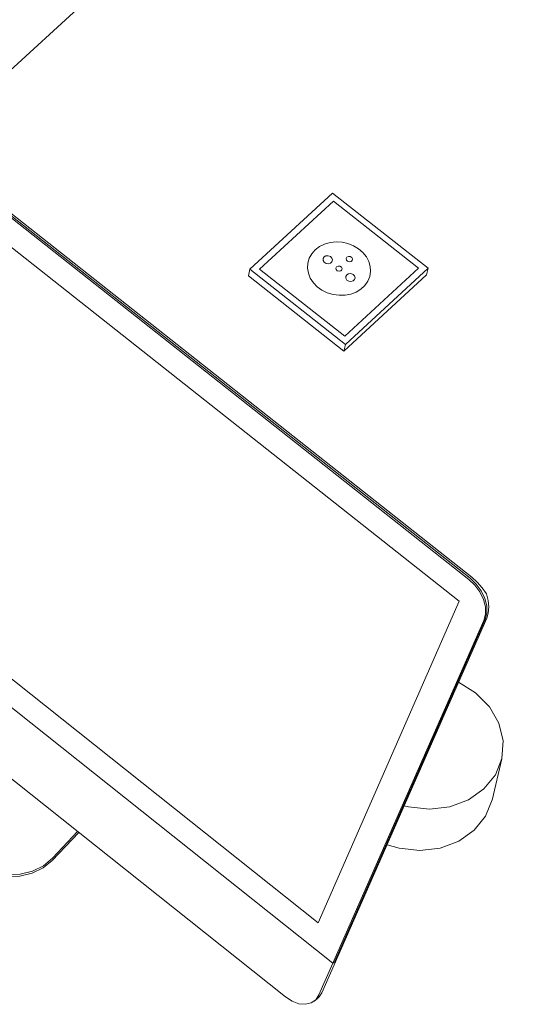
# Model space of a CAD drawing. Header units: centimetres. Extents: x -2274.6 to -2273.04, y 1316.35 to 1317.85.
# Tile 41 of 59: x -2273.77 to -2273.73, y 1317.29 to 1317.37. Entities that reach past the tile are written whole.
import ezdxf

# ---------------------------------------------------------------- set-up
doc = ezdxf.new("R2010")
doc.units = ezdxf.units.CM
for name, color, linetype, lineweight in [('Meble', 7, 'Continuous', 9), ('Osprzęt elektryczny', 7, 'Continuous', 9), ('Wyposażenie elektryczne', 7, 'Continuous', 9)]:
    doc.layers.add(name, color=color, linetype=linetype, lineweight=lineweight)

msp = doc.modelspace()

# ---------------------------------------------------------------- linework, layer by layer
at = {"layer": 'Meble'}
msp.add_line((-2273.775766, 1317.35693), (-2273.665208, 1317.457972), dxfattribs=at)
at = {"layer": 'Osprzęt elektryczny'}
for p, q in [((-2273.743604, 1317.353265), (-2273.750149, 1317.347246)), ((-2273.736048, 1317.347326), (-2273.743604, 1317.353265)), ((-2273.74355, 1317.352623), (-2273.749391, 1317.34725)), ((-2273.736806, 1317.347322), (-2273.74355, 1317.352623)), ((-2273.742646, 1317.341939), (-2273.736806, 1317.347322)), ((-2273.742592, 1317.341294), (-2273.736048, 1317.347326)), ((-2273.736168, 1317.346795), (-2273.736048, 1317.347326)), ((-2273.750149, 1317.347246), (-2273.750266, 1317.346715)), ((-2273.742711, 1317.340764), (-2273.750266, 1317.346715)), ((-2273.750149, 1317.347246), (-2273.742592, 1317.341294)), ((-2273.749391, 1317.34725), (-2273.742646, 1317.341939)), ((-2273.736168, 1317.346795), (-2273.742711, 1317.340764)), ((-2273.742711, 1317.340764), (-2273.742592, 1317.341294))]:
    msp.add_line(p, q, dxfattribs=at)
for points in [[(-2273.744987, 1317.348772, 0), (-2273.745263, 1317.34846, 0), (-2273.74546, 1317.348106, 0), (-2273.745572, 1317.347722, 0), (-2273.745595, 1317.347322, 0), (-2273.745527, 1317.346921, 0), (-2273.745372, 1317.346533, 0), (-2273.745134, 1317.346172, 0), (-2273.744823, 1317.345852, 0), (-2273.74445, 1317.345583, 0), (-2273.744027, 1317.345376, 0), (-2273.743571, 1317.345238, 0), (-2273.743098, 1317.345174, 0), (-2273.742625, 1317.345186, 0), (-2273.742169, 1317.345274, 0), (-2273.741746, 1317.345435, 0), (-2273.741373, 1317.345663, 0), (-2273.741062, 1317.345949, 0), (-2273.740824, 1317.346284, 0), (-2273.740669, 1317.346655, 0), (-2273.740602, 1317.347049, 0), (-2273.740625, 1317.347451, 0), (-2273.740737, 1317.347848, 0), (-2273.740935, 1317.348223, 0), (-2273.741211, 1317.348565, 0), (-2273.741555, 1317.348861, 0), (-2273.741954, 1317.3491, 0), (-2273.742395, 1317.349273, 0), (-2273.742862, 1317.349375, 0), (-2273.743337, 1317.3494, 0), (-2273.743803, 1317.34935, 0), (-2273.744244, 1317.349225, 0), (-2273.744643, 1317.34903, 0), (-2273.744987, 1317.348772, 0)], [(-2273.744279, 1317.348215, 0), (-2273.744361, 1317.348084, 0), (-2273.744359, 1317.347933, 0), (-2273.744274, 1317.347795, 0), (-2273.744125, 1317.347702, 0), (-2273.743947, 1317.347675, 0), (-2273.743779, 1317.347722, 0), (-2273.743662, 1317.34783, 0), (-2273.743621, 1317.347975, 0), (-2273.743666, 1317.348124, 0), (-2273.743786, 1317.348243, 0), (-2273.743955, 1317.348305, 0), (-2273.744133, 1317.348294, 0), (-2273.744279, 1317.348215, 0)], [(-2273.742469, 1317.348188, 0), (-2273.742528, 1317.348083, 0), (-2273.742508, 1317.347964, 0), (-2273.742416, 1317.347869, 0), (-2273.74228, 1317.347828, 0), (-2273.742145, 1317.347854, 0), (-2273.742053, 1317.347939, 0), (-2273.742033, 1317.348056, 0), (-2273.742092, 1317.348167, 0), (-2273.74221, 1317.348238, 0), (-2273.742351, 1317.348246, 0), (-2273.742469, 1317.348188, 0)], [(-2273.743287, 1317.347435, 0), (-2273.743346, 1317.34733, 0), (-2273.743326, 1317.347211, 0), (-2273.743234, 1317.347116, 0), (-2273.743098, 1317.347075, 0), (-2273.742963, 1317.347101, 0), (-2273.742871, 1317.347186, 0), (-2273.742851, 1317.347303, 0), (-2273.74291, 1317.347414, 0), (-2273.743028, 1317.347485, 0), (-2273.743169, 1317.347493, 0), (-2273.743287, 1317.347435, 0)], [(-2273.742484, 1317.346803, 0), (-2273.742338, 1317.346883, 0), (-2273.74216, 1317.346893, 0), (-2273.741992, 1317.346831, 0), (-2273.741871, 1317.346712, 0), (-2273.741826, 1317.346563, 0), (-2273.741867, 1317.346418, 0), (-2273.741985, 1317.346309, 0), (-2273.742152, 1317.346263, 0), (-2273.74233, 1317.34629, 0), (-2273.742479, 1317.346383, 0), (-2273.742564, 1317.346521, 0), (-2273.742566, 1317.346672, 0), (-2273.742484, 1317.346803, 0)]]:
    msp.add_polyline3d(points, dxfattribs=at)
at = {"layer": 'Wyposażenie elektryczne'}
for p, q in [((-2273.786768, 1317.365264), (-2273.73282, 1317.322693)), ((-2273.786652, 1317.365347), (-2273.732705, 1317.322778)), ((-2273.786652, 1317.365347), (-2273.732705, 1317.322778)), ((-2273.786536, 1317.365429), (-2273.732591, 1317.322863)), ((-2273.733575, 1317.320978), (-2273.787483, 1317.363535)), ((-2273.743581, 1317.29232), (-2273.800667, 1317.337692)), ((-2273.743581, 1317.29232), (-2273.800667, 1317.337692)), ((-2273.798081, 1317.337885), (-2273.744762, 1317.295524)), ((-2273.800526, 1317.331967), (-2273.747341, 1317.289652)), ((-2273.744762, 1317.295524), (-2273.733575, 1317.320978)), ((-2273.744461, 1317.289974), (-2273.731403, 1317.319616)), ((-2273.731633, 1317.319446), (-2273.743581, 1317.29232)), ((-2273.731518, 1317.319531), (-2273.743467, 1317.292405)), ((-2273.743467, 1317.292405), (-2273.731518, 1317.319531)), ((-2273.732282, 1317.313711), (-2273.733648, 1317.314552)), ((-2273.730215, 1317.308497), (-2273.730983, 1317.305223)), ((-2273.763702, 1317.302674), (-2273.765819, 1317.300454)), ((-2273.763801, 1317.302752), (-2273.765779, 1317.300639)), ((-2273.743581, 1317.29232), (-2273.744689, 1317.289804)), ((-2273.743467, 1317.292405), (-2273.743581, 1317.29232)), ((-2273.743581, 1317.29232), (-2273.743467, 1317.292405)), ((-2273.744833, 1317.289489), (-2273.745077, 1317.289307))]:
    msp.add_line(p, q, dxfattribs=at)
for points in [[(-2273.731633, 1317.319446, 0), (-2273.731503, 1317.319942, 0), (-2273.731515, 1317.320508, 0), (-2273.731668, 1317.321107, 0), (-2273.73195, 1317.321697, 0), (-2273.732343, 1317.322238, 0), (-2273.73282, 1317.322693, 0)], [(-2273.731518, 1317.319531, 0), (-2273.731389, 1317.320027, 0), (-2273.731401, 1317.320593, 0), (-2273.731553, 1317.321192, 0), (-2273.731835, 1317.321782, 0), (-2273.732229, 1317.322323, 0), (-2273.732705, 1317.322778, 0)], [(-2273.732705, 1317.322778, 0), (-2273.732229, 1317.322323, 0), (-2273.731835, 1317.321782, 0), (-2273.731553, 1317.321192, 0), (-2273.731401, 1317.320593, 0), (-2273.731389, 1317.320027, 0), (-2273.731518, 1317.319531, 0)], [(-2273.732591, 1317.322863, 0), (-2273.732154, 1317.322472, 0), (-2273.731761, 1317.322026, 0), (-2273.731435, 1317.32155, 0)], [(-2273.731435, 1317.32155, 0), (-2273.731296, 1317.321023, 0), (-2273.731243, 1317.320508, 0), (-2273.73128, 1317.320031, 0), (-2273.731403, 1317.319616, 0)], [(-2273.73794, 1317.304767, 0), (-2273.737587, 1317.304681, 0), (-2273.735943, 1317.304507, 0), (-2273.734329, 1317.304699, 0), (-2273.732857, 1317.305246, 0), (-2273.731628, 1317.306109, 0), (-2273.730724, 1317.307229, 0), (-2273.730207, 1317.30853, 0), (-2273.730113, 1317.309923, 0), (-2273.730447, 1317.311313, 0), (-2273.731187, 1317.312604, 0), (-2273.732282, 1317.313711, 0)], [(-2273.730976, 1317.305256, 0), (-2273.731491, 1317.303956, 0), (-2273.732394, 1317.302838, 0), (-2273.733621, 1317.301976, 0), (-2273.735091, 1317.30143, 0), (-2273.736701, 1317.301237, 0), (-2273.738343, 1317.301411, 0), (-2273.7393, 1317.301689, 0)], [(-2273.765779, 1317.300639, 0), (-2273.766499, 1317.300037, 0), (-2273.767369, 1317.299601, 0), (-2273.768341, 1317.299354, 0), (-2273.769363, 1317.299311, 0), (-2273.770379, 1317.299474, 0), (-2273.771336, 1317.299832, 0), (-2273.77218, 1317.300369, 0)], [(-2273.765819, 1317.300454, 0), (-2273.766536, 1317.299868, 0), (-2273.767402, 1317.299447, 0), (-2273.768371, 1317.299215, 0), (-2273.76939, 1317.299183, 0), (-2273.770405, 1317.299354, 0), (-2273.77136, 1317.299719, 0), (-2273.772204, 1317.300257, 0)], [(-2273.747341, 1317.289652, 0), (-2273.746821, 1317.289315, 0), (-2273.746285, 1317.289115, 0), (-2273.745772, 1317.289065, 0), (-2273.745315, 1317.28917, 0), (-2273.744945, 1317.289422, 0), (-2273.744689, 1317.289804, 0)], [(-2273.744461, 1317.289974, 0), (-2273.744662, 1317.289649, 0), (-2273.744934, 1317.289423, 0)]]:
    msp.add_polyline3d(points, dxfattribs=at)

doc.saveas('drawing.dxf')
